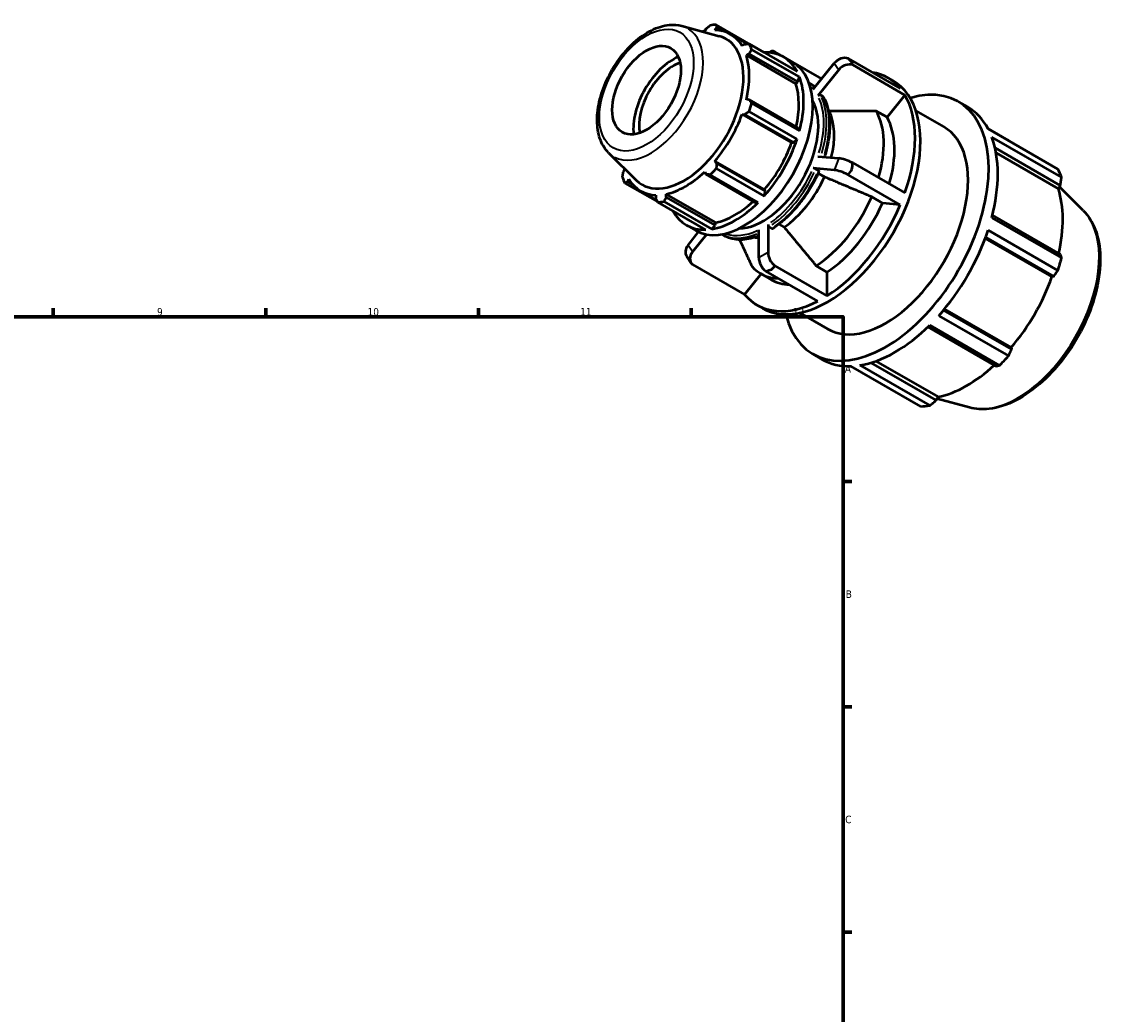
# Model space of a CAD drawing. Header units: millimetres. Extents: x -33 to 931, y 0 to 671.
# Tile 4 of 4: x 550 to 908, y 344 to 671. Entities that reach past the tile are written whole.
import ezdxf

# ---------------------------------------------------------------- set-up
doc = ezdxf.new("R2010")
doc.units = ezdxf.units.MM
for name, color, linetype, lineweight in [('Border (ISO)', 7, 'Continuous', 70), ('Visible (ISO)', 7, 'Continuous', 50), ('Visible Narrow (ISO)', 7, 'Continuous', 35)]:
    doc.layers.add(name, color=color, linetype=linetype, lineweight=lineweight)
doc.styles.add('Note Text (ISO)', font='tahoma.ttf')

# ---------------------------------------------------------------- blocks, each defined once
blk = doc.blocks.new('Borders Default Border')
at = {"layer": 'Border (ISO)'}
for p, q in [((560.67, 574), (560.67, 576.9)), ((630.75, 574), (630.75, 576.9)), ((700.83, 574), (700.83, 576.9)), ((770.92, 574), (770.92, 576.9)), ((821, 519.75), (823.9, 519.75)), ((821, 445.5), (823.9, 445.5)), ((821, 371.25), (823.9, 371.25))]:
    blk.add_line(p, q, dxfattribs=at)
at = {"layer": 'Border (ISO)', "flags": 128}
blk.add_lwpolyline([(20, 20), (20, 574), (821, 574), (821, 20), (20, 20)], dxfattribs=at)
at = {"layer": 'Border (ISO)', "color": 232, "true_color": 0xca0064, "char_height": 2.5, "attachment_point": 7, "style": 'Note Text (ISO)'}
for s, insert in [('9', (594.88, 574.35)), ('10', (664.29, 574.35)), ('11', (734.37, 574.4)), ('12', (804.46, 574.4)), ('A', (821.59, 555.62)), ('B', (821.89, 481.37)), ('C', (821.73, 407.08))]:
    blk.add_mtext(s, dxfattribs=dict(at, insert=insert))

msp = doc.modelspace()

# ---------------------------------------------------------------- linework, layer by layer
at = {"layer": 'Visible (ISO)'}
for p, q in [((767.83, 669.872), (780.183, 666.522)), ((775.82, 668.887), (775.396, 668.148)), ((778.785, 668.477), (779.319, 669.227)), ((795.018, 661.126), (779.22, 670.224)), ((779.319, 669.227), (781.132, 668.182)), ((789.444, 663.908), (783.919, 667.09)), ((788.556, 663.866), (787.734, 663.284)), ((790.055, 663.936), (805.854, 654.838)), ((806.672, 653.025), (790.873, 662.123)), ((789.137, 660.174), (790.005, 660.656)), ((805.451, 650.78), (789.137, 660.174)), ((790.005, 660.656), (806.098, 651.388)), ((795.038, 661.066), (795.018, 661.126)), ((796.662, 661.081), (797.07, 661.315)), ((814, 652.438), (798.537, 661.342)), ((801.35, 659.637), (804.367, 657.899)), ((822.697, 659.128), (839.875, 649.235)), ((811.203, 648.96), (818.111, 657.549)), ((819.619, 655.397), (812.711, 646.808)), ((841.384, 647.083), (824.205, 656.975)), ((805.451, 650.78), (806.098, 651.388)), ((806.098, 651.388), (806.672, 653.025)), ((809.758, 651.102), (810.449, 650.704)), ((835.766, 652.742), (837.533, 651.724)), ((790.005, 645.551), (789.137, 645.541)), ((806.098, 636.284), (790.005, 645.551)), ((790.873, 644.406), (806.672, 635.308)), ((814.419, 646.539), (813.557, 647.036)), ((841.384, 647.083), (835.496, 639.762)), ((859.021, 644.89), (862.038, 643.152)), ((787.734, 640.815), (788.556, 640.672)), ((804.047, 631.421), (787.734, 640.815)), ((788.556, 640.672), (804.649, 631.405)), ((805.854, 632.553), (790.055, 641.651)), ((816.38, 641.722), (816.191, 641.831)), ((835.496, 639.762), (831.96, 641.798)), ((845.053, 641.855), (854.23, 636.571)), ((806.672, 635.308), (806.098, 636.284)), ((875.555, 632.133), (868.737, 636.059)), ((868.793, 635.954), (891.808, 622.7)), ((893.035, 619.981), (870.02, 633.235)), ((804.047, 631.421), (804.649, 631.405)), ((804.649, 631.405), (805.854, 632.553)), ((871.102, 629.661), (892.616, 617.272)), ((743.735, 628.029), (752.833, 619.027)), ((812.711, 626.873), (819.619, 626.239)), ((871.445, 627.991), (891.975, 616.169)), ((748.998, 622.427), (748.571, 621.691)), ((795.098, 615.92), (778.785, 625.315)), ((779.319, 624.672), (778.785, 625.315)), ((779.22, 622.883), (795.018, 613.786)), ((795.411, 615.405), (779.319, 624.672)), ((818.111, 622.35), (811.203, 622.983)), ((812.911, 622.19), (812.048, 622.686)), ((824.205, 624.721), (841.384, 614.829)), ((750.02, 618.481), (750.402, 619.317)), ((775.396, 621.74), (775.82, 620.982)), ((775.82, 620.982), (791.913, 611.715)), ((793.043, 611.702), (777.244, 620.8)), ((814.872, 620.079), (812.792, 621.276)), ((839.875, 610.939), (822.697, 620.832)), ((749.11, 618.072), (759.91, 611.853)), ((751.79, 617.462), (750.02, 618.481)), ((759.631, 612.393), (754.217, 615.511)), ((795.018, 613.786), (795.411, 615.405)), ((795.411, 615.405), (795.098, 615.92)), ((892.616, 617.272), (891.975, 616.169)), ((900.137, 609.083), (892.34, 616.797)), ((759.351, 614.124), (759.258, 613.12)), ((775.744, 602.686), (759.945, 611.784)), ((761.921, 611.976), (777.719, 602.878)), ((779.053, 605.058), (762.74, 614.452)), ((762.756, 613.459), (762.74, 614.452)), ((778.849, 604.192), (762.756, 613.459)), ((791.913, 611.715), (793.043, 611.702)), ((833.987, 611.479), (830.452, 613.515)), ((839.875, 610.939), (833.987, 611.479)), ((777.719, 602.878), (778.849, 604.192)), ((778.849, 604.192), (779.053, 605.058)), ((796.271, 604.417), (796.271, 595.194)), ((799.878, 604.521), (801.574, 603.544)), ((870.02, 606.66), (893.035, 593.406)), ((892.616, 594.616), (870.237, 607.503)), ((769.412, 604.175), (772.429, 602.438)), ((769.905, 597.611), (773.392, 601.947)), ((775.988, 601.146), (771.413, 595.459)), ((781.014, 601.187), (781.705, 600.789)), ((793.254, 593.457), (793.254, 602.679)), ((796.723, 603.631), (797.586, 603.135)), ((891.808, 589.273), (868.793, 602.527)), ((867.841, 599.816), (889.87, 587.13)), ((867.992, 600.225), (890.442, 587.297)), ((770.984, 591.691), (769.476, 593.843)), ((771.361, 591.269), (788.54, 581.377)), ((798.537, 590.792), (815.716, 580.9)), ((812.18, 590.797), (815.716, 588.761)), ((794.002, 588.169), (788.54, 581.377)), ((793.904, 588.225), (797.44, 586.189)), ((812.699, 579.162), (795.52, 589.055)), ((815.716, 588.761), (815.716, 580.9)), ((890.442, 587.297), (889.87, 587.13)), ((792.649, 577.87), (794.417, 576.852)), ((876.586, 563.297), (854.137, 576.225)), ((854.419, 576.565), (876.446, 563.88)), ((806.727, 575.302), (815.904, 570.017)), ((852.54, 574.376), (875.555, 561.122)), ((848.962, 570.648), (871.338, 557.762)), ((872.592, 557.997), (849.577, 571.25)), ((811.114, 561.698), (814.131, 559.96)), ((876.446, 563.88), (876.586, 563.297)), ((846.643, 544.473), (823.628, 557.727)), ((826.591, 558.014), (849.607, 544.761)), ((851.742, 546.478), (830.241, 558.86)), ((831.868, 559.398), (852.379, 547.586)), ((852.379, 547.586), (851.742, 546.478)), ((862.721, 544.109), (852.045, 547.004))]:
    msp.add_line(p, q, dxfattribs=at)
for centre, major_axis, ratio, start_param, end_param in [((769.582, 641.004), (15.969, 27.731), 0.5780931, 0.3435016, 0.4380292), ((768.599, 641.57), (13.833, 24.021), 0.5780931, 2.9904271, 6.4343509), ((769.068, 641.3), (-14.851, -25.79), 0.5780931, 3.6196245, 3.6519601), ((769.068, 641.3), (14.851, 25.79), 0.5780931, 5.975819, 6.5866842), ((769.582, 641.004), (15.969, 27.731), 0.5780931, 5.8412887, 5.9358163), ((798.986, 657.988), (-1.916, 3.328), 0.5780931, 5.6655962, 6.4584133), ((765.064, 643.606), (9.31, 16.168), 0.5780931, 0.6594846, 2.482108), ((788.398, 630.169), (-15.969, -27.731), 0.5780931, 0, 3.1415926), ((769.068, 641.3), (14.851, 25.79), 0.5780931, 5.1904208, 5.8012861), ((785.381, 631.906), (15.969, 27.731), 0.5780931, 5.9358163, 6.6266869), ((820.826, 655.986), (-3.145, -2.204), 0.7877574, 3.6600483, 5.0649693), ((765.064, 643.606), (7.985, 13.865), 0.5780931, 0.583996, 2.5575967), ((822.335, 653.834), (3.145, 2.204), 0.7877574, 0.5184556, 1.9233766), ((814.207, 615.306), (21.558, 37.436), 0.5780931, 6.068855, 6.4975156), ((815.975, 614.288), (21.558, 37.436), 0.5780931, 3.1415926, 6.2831853), ((835.067, 603.294), (23.954, 41.596), 0.5780931, 2.5986779, 6.8261001), ((785.381, 631.906), (14.851, 25.79), 0.5780931, 5.2072079, 5.8012861), ((785.381, 631.906), (15.969, 27.731), 0.5780931, 5.1504181, 5.8412887), ((794.762, 626.504), (12.775, 22.185), 0.5780931, 3.4659137, 5.9588642), ((769.582, 641.004), (-15.969, -27.731), 0.5780931, 1.9142979, 2.0088255), ((814.207, 615.306), (21.558, 37.436), 0.5780931, 5.0216575, 5.9700494), ((769.068, 641.3), (14.851, 25.79), 0.5780931, 4.4050227, 5.0158879), ((800.065, 623.45), (12.725, 22.098), 0.5780931, 5.1637544, 5.9356942), ((810.672, 617.342), (16.767, 29.117), 0.5780931, 5.1144572, 5.9559174), ((838.084, 601.556), (23.954, 41.596), 0.5780931, 5.9358163, 6.2831853), ((835.067, 603.294), (19.163, 33.277), 0.5780931, 3.1415926, 6.2831853), ((814.207, 615.306), (16.767, 29.117), 0.5780931, 5.1144572, 5.9559174), ((838.084, 601.556), (-23.954, -41.596), 0.5780931, 2.0088255, 2.6996961), ((785.381, 631.906), (15.969, 27.731), 0.5780931, 4.36502, 5.0558906), ((785.381, 631.906), (14.851, 25.79), 0.5780931, 4.4050227, 5.0158879), ((822.335, 624.676), (-3.58, 1.389), 0.2096643, 4.245676, 5.650597), ((769.068, 641.3), (-14.851, -25.79), 0.5780931, 5.7728178, 5.8012861), ((769.582, 641.004), (-15.969, -27.731), 0.5780931, 1.1288997, 1.2234273), ((820.826, 620.786), (3.58, -1.389), 0.2096643, 1.1040833, 2.5090043), ((861.099, 588.303), (23.954, 41.596), 0.5780931, 5.8412887, 5.9358163), ((769.582, 641.004), (-15.969, -27.731), 0.5780931, 5.8412887, 5.9358163), ((769.068, 641.3), (-14.851, -25.79), 0.5780931, 5.975819, 6.5866842), ((769.068, 641.3), (14.851, 25.79), 0.5780931, 3.6196245, 4.2304897), ((800.065, 623.45), (-12.725, -22.098), 0.5780931, 0.8672225, 1.746904), ((861.871, 587.858), (-22.277, -38.684), 0.5780931, 2.0656152, 2.6596934), ((769.582, 641.004), (-15.969, -27.731), 0.5780931, 0.3435016, 0.4380292), ((785.381, 631.906), (15.969, 27.731), 0.5780931, 3.5796218, 4.2704924), ((785.381, 631.906), (14.851, 25.79), 0.5780931, 3.6196245, 4.213542), ((810.672, 617.342), (-16.767, -29.117), 0.5780931, 0.8469993, 1.7671272), ((814.207, 615.306), (-16.767, -29.117), 0.5780931, 0.8469993, 1.7671272), ((785.381, 631.906), (-15.969, -27.731), 0.5780931, 5.9396837, 6.6266869), ((814.207, 615.306), (-21.558, -37.436), 0.5780931, 0.8328673, 1.7812592), ((838.084, 601.556), (-23.954, -41.596), 0.5780931, 1.2234273, 1.9142979), ((772.62, 596.047), (-3.145, -2.204), 0.7877574, 5.0649693, 6.2831853), ((800.065, 623.45), (-12.725, -22.098), 0.5780931, 0.3138162, 0.3960694), ((774.129, 593.895), (-3.145, -2.204), 0.7877574, 5.0649693, 6.4698903), ((798.986, 593.63), (-1.916, 3.328), 0.5780931, 0.7873319, 2.1922529), ((810.672, 617.342), (-16.767, -29.117), 0.5780931, 6.082987, 6.5856977), ((795.969, 591.893), (1.916, -3.328), 0.5780931, 3.9289245, 5.3338455), ((861.099, 588.303), (-23.954, -41.596), 0.5780931, 1.9142979, 2.0088255), ((861.871, 587.858), (-22.277, -38.684), 0.5780931, 1.26343, 1.8742952), ((814.207, 615.306), (-16.767, -29.117), 0.5780931, 0, 0.3025124), ((814.207, 615.306), (-21.558, -37.436), 0.5780931, 6.068855, 7.017247), ((838.084, 601.556), (-23.954, -41.596), 0.5780931, 0.4380292, 1.1288997), ((838.084, 601.556), (-23.954, -41.596), 0.5780931, 0, 0.3435016), ((861.871, 587.858), (-22.277, -38.684), 0.5780931, 0.4780318, 1.0719493), ((861.099, 588.303), (-23.954, -41.596), 0.5780931, 1.1288997, 1.2234273), ((861.099, 588.303), (-23.954, -41.596), 0.5780931, 0.3435016, 0.4380292)]:
    msp.add_ellipse(centre, major_axis=major_axis, ratio=ratio, start_param=start_param, end_param=end_param, dxfattribs=at)
msp.add_ellipse((756.225, 648.696), major_axis=(7.985, 13.865), ratio=0.5780931, dxfattribs=at)
for points, knots in [([(743.735, 628.029), (742.611, 629.141), (741.739, 630.519), (740.426, 633.804), (740.053, 635.761), (739.883, 640.059), (740.128, 642.422), (741.214, 647.228), (742.055, 649.67), (744.232, 654.39), (745.563, 656.667), (748.593, 660.855), (750.291, 662.765), (753.918, 666.037), (755.849, 667.396), (759.787, 669.385), (761.799, 670.017), (765.165, 670.323), (766.536, 670.223), (767.83, 669.872)], [4.0762227, 4.0762227, 4.0762227, 4.0762227, 4.353117, 4.353117, 4.6677393, 4.6677393, 5.0040872, 5.0040872, 5.3403437, 5.3403437, 5.6742057, 5.6742057, 6.0081628, 6.0081628, 6.344598, 6.344598, 6.6804938, 6.6804938, 6.9154842, 6.9154842, 6.9154842, 6.9154842]), ([(810.449, 650.704), (810.64, 650.595), (810.827, 650.479), (811.193, 650.235), (811.372, 650.107), (811.644, 649.898), (811.739, 649.822), (811.834, 649.745)], [0.783464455, 0.783464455, 0.783464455, 0.783464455, 0.821371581, 0.821371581, 0.859278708, 0.859278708, 0.880217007, 0.880217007, 0.880217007, 0.880217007]), ([(813.557, 647.036), (813.501, 647.068), (813.424, 647.092), (813.284, 647.105), (813.196, 647.097), (813.048, 647.057), (812.962, 647.018), (812.83, 646.932), (812.76, 646.868), (812.711, 646.808)], [0, 0, 0, 0, 0.023674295, 0.023674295, 0.047381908, 0.047381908, 0.071130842, 0.071130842, 0.094915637, 0.094915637, 0.094915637, 0.094915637]), ([(814.574, 646.382), (814.57, 646.389), (814.567, 646.396), (814.53, 646.455), (814.475, 646.507), (814.419, 646.539)], [-0.026531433, -0.026531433, -0.026531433, -0.026531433, -0.023674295, -0.023674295, 0, 0, 0, 0]), ([(814.574, 646.382), (815.118, 645.391), (815.557, 644.292), (816.216, 641.915), (816.436, 640.637), (816.657, 637.942), (816.657, 636.525), (816.439, 633.596), (816.221, 632.084), (815.631, 629.268), (815.29, 627.972), (814.881, 626.674)], [1.12149554, 1.12149554, 1.12149554, 1.12149554, 1.30111383, 1.30111383, 1.48073212, 1.48073212, 1.66035042, 1.66035042, 1.83996871, 1.83996871, 1.98936112, 1.98936112, 1.98936112, 1.98936112]), ([(812.048, 622.686), (811.992, 622.719), (811.915, 622.757), (811.775, 622.82), (811.687, 622.855), (811.54, 622.907), (811.454, 622.933), (811.321, 622.966), (811.251, 622.979), (811.203, 622.983)], [0, 0, 0, 0, 0.023674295, 0.023674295, 0.047381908, 0.047381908, 0.071130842, 0.071130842, 0.094915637, 0.094915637, 0.094915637, 0.094915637]), ([(813.114, 621.993), (813.117, 622), (813.118, 622.008), (813.111, 622.036), (813.087, 622.065), (813.021, 622.121), (812.967, 622.157), (812.911, 622.19)], [-0.057195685, -0.057195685, -0.057195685, -0.057195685, -0.047381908, -0.047381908, -0.023674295, -0.023674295, 0, 0, 0, 0]), ([(813.115, 621.993), (812.434, 620.447), (811.664, 618.922), (809.97, 615.957), (809.045, 614.518), (807.07, 611.773), (806.019, 610.467), (803.824, 608.028), (802.68, 606.895), (800.333, 604.838), (799.13, 603.915), (797.916, 603.11)], [2.16922896, 2.16922896, 2.16922896, 2.16922896, 2.34876808, 2.34876808, 2.52830719, 2.52830719, 2.70784631, 2.70784631, 2.88738542, 2.88738542, 3.06692454, 3.06692454, 3.06692454, 3.06692454]), ([(900.137, 609.083), (901.865, 607.372), (903.208, 605.214), (905.162, 600.065), (905.698, 597.01), (905.856, 590.337), (905.44, 586.698), (903.701, 579.286), (902.379, 575.514), (898.979, 568.21), (896.905, 564.679), (892.203, 558.188), (889.576, 555.229), (883.999, 550.169), (881.048, 548.071), (875.081, 544.988), (872.061, 544.001), (866.913, 543.426), (864.744, 543.56), (862.721, 544.109)], [0.9346301, 0.9346301, 0.9346301, 0.9346301, 1.2252108, 1.2252108, 1.5438212, 1.5438212, 1.8747136, 1.8747136, 2.2049154, 2.2049154, 2.5336007, 2.5336007, 2.8623653, 2.8623653, 3.1927374, 3.1927374, 3.5233584, 3.5233584, 3.7738915, 3.7738915, 3.7738915, 3.7738915]), ([(796.271, 604.417), (796.271, 604.352), (796.284, 604.268), (796.326, 604.124), (796.364, 604.038), (796.443, 603.901), (796.498, 603.825), (796.602, 603.716), (796.667, 603.663), (796.723, 603.631)], [-0.094915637, -0.094915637, -0.094915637, -0.094915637, -0.071130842, -0.071130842, -0.047381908, -0.047381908, -0.023674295, -0.023674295, 0, 0, 0, 0]), ([(793.254, 600.641), (792.834, 600.475), (792.415, 600.324), (791.048, 599.884), (790.108, 599.664), (788.268, 599.401), (787.368, 599.358), (785.626, 599.455), (784.784, 599.594), (783.18, 600.057), (782.417, 600.379), (781.705, 600.789)], [3.29584842, 3.29584842, 3.29584842, 3.29584842, 3.35794934, 3.35794934, 3.49972628, 3.49972628, 3.64150322, 3.64150322, 3.78328017, 3.78328017, 3.92505711, 3.92505711, 3.92505711, 3.92505711]), ([(797.586, 603.135), (797.642, 603.102), (797.707, 603.08), (797.81, 603.07), (797.866, 603.081), (797.909, 603.106), (797.913, 603.108), (797.916, 603.11)], [0, 0, 0, 0, 0.023674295, 0.023674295, 0.047381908, 0.047381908, 0.049491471, 0.049491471, 0.049491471, 0.049491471])]:
    msp.add_open_spline(points, degree=3, knots=knots, dxfattribs=at)
for points, weights in [([(775.82, 668.887), (776.515, 669.45), (777.244, 670.032)], [1.00223592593, 1.00152620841, 1]), ([(779.22, 670.224), (779.267, 669.717), (779.319, 669.227)], [1, 1.00152620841, 1.00223592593]), ([(788.556, 663.866), (789.288, 663.902), (790.055, 663.936)], [1.00223592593, 1.00152620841, 1]), ([(790.873, 662.123), (790.428, 661.376), (790.005, 660.656)], [1, 1.00152620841, 1.00223592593]), ([(790.005, 645.551), (790.428, 644.992), (790.873, 644.406)], [1.00223592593, 1.00152620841, 1]), ([(790.055, 641.651), (789.288, 641.153), (788.556, 640.672)], [1, 1.00152620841, 1.00223592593]), ([(831.96, 641.798), (823.099, 641.757), (816.38, 641.722)], [1, 1.00957818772, 1]), ([(875.608, 632.029), (875.582, 632.081), (875.555, 632.133)], [1.00011810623, 1.00006009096, 1]), ([(779.319, 624.672), (779.267, 623.798), (779.22, 622.883)], [1.00223592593, 1.00152620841, 1]), ([(748.292, 619.885), (748.432, 620.808), (748.571, 621.691)], [1, 1.00152620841, 1.00223592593]), ([(777.244, 620.8), (776.515, 620.895), (775.82, 620.982)], [1, 1.00152620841, 1.00223592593]), ([(830.452, 613.515), (821.59, 617.249), (814.872, 620.079)], [1, 1.00957818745, 1]), ([(892.616, 617.272), (892.826, 618.597), (893.035, 619.981)], [1.00156727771, 1.0011920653, 1]), ([(750.02, 618.481), (749.572, 618.282), (749.11, 618.072)], [1.00223592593, 1.00152620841, 1]), ([(759.945, 611.784), (759.592, 612.467), (759.258, 613.12)], [1, 1.00152620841, 1.00223592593]), ([(762.756, 613.459), (762.344, 612.734), (761.921, 611.976)], [1.00223592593, 1.00152620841, 1]), ([(801.574, 603.544), (806.146, 598.046), (812.18, 590.797)], [1, 1.00957818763, 1]), ([(786.924, 599.39), (788.722, 595.464), (790.892, 590.734)], [1.00420513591, 1.00646140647, 1]), ([(893.035, 593.406), (892.826, 594.021), (892.616, 594.616)], [1, 1.0011920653, 1.00156727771]), ([(890.442, 587.297), (891.116, 588.263), (891.808, 589.273)], [1.00156727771, 1.0011920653, 1]), ([(875.555, 561.122), (876.085, 562.229), (876.586, 563.297)], [1, 1.0011920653, 1.00156727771]), ([(871.338, 557.762), (871.957, 557.875), (872.592, 557.997)], [1.00156727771, 1.0011920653, 1]), ([(849.607, 544.761), (850.701, 545.634), (851.742, 546.478)], [1, 1.0011920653, 1.00156727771])]:
    msp.add_rational_spline(points, weights, degree=2, dxfattribs=at)
for points in [[(823.932, 657.833), (823.541, 658.267), (823.128, 658.701), (822.697, 659.128)], [(824.205, 656.975), (824.122, 657.282), (824.031, 657.568), (823.932, 657.833)], [(822.697, 620.832), (823.128, 621.405), (823.541, 621.968), (823.932, 622.515)], [(823.932, 622.515), (824.031, 623.231), (824.122, 623.969), (824.205, 624.721)], [(797.477, 589.622), (797.82, 589.987), (798.174, 590.378), (798.537, 590.792)], [(795.52, 589.055), (796.188, 589.235), (796.844, 589.425), (797.477, 589.622)]]:
    msp.add_open_spline(points, degree=3, dxfattribs=at)
at = {"layer": 'Visible Narrow (ISO)'}
for p, q in [((818.186, 657.442), (819.544, 655.505)), ((819.544, 626.045), (818.186, 622.544)), ((771.338, 595.566), (769.98, 597.503)), ((796.12, 595.107), (793.404, 593.543))]:
    msp.add_line(p, q, dxfattribs=at)
msp.add_ellipse((756.225, 648.696), major_axis=(10.967, 19.044), ratio=0.5780931, dxfattribs=at)
for centre, major_axis, start_param, end_param in [((757.625, 647.89), (-12.187, -21.163), 0.0210306, 3.1205621), ((795.215, 626.243), (14.372, 24.958), 6.131357, 6.2638113), ((794.762, 626.504), (14.053, 24.403), 6.0998031, 6.1811756), ((796.077, 625.747), (14.372, 24.958), 6.1872978, 6.2781386), ((794.762, 626.504), (14.053, 24.403), 5.0928617, 5.8988451), ((795.215, 626.243), (14.372, 24.958), 5.0990224, 5.9007688), ((796.077, 625.747), (14.372, 24.958), 5.1136773, 5.9015401), ((794.762, 626.504), (-14.053, -24.403), 0.9040715, 1.7100549), ((795.215, 626.243), (14.372, 24.958), 4.0441448, 4.853167), ((796.077, 625.747), (-14.372, -24.958), 0.9025521, 1.7115743), ((878.568, 578.243), (18.924, 32.862), 3.4347213, 5.9900566), ((795.215, 626.243), (-14.372, -24.958), 0.0457656, 0.6532685), ((794.762, 626.504), (-14.053, -24.403), 0.1279963, 0.677127), ((796.077, 625.747), (-14.372, -24.958), 0.0322179, 0.6121409)]:
    msp.add_ellipse(centre, major_axis=major_axis, ratio=0.5780931, start_param=start_param, end_param=end_param, dxfattribs=at)

# ---------------------------------------------------------------- block references
msp.add_blockref('Borders Default Border', (0, 0))

doc.saveas('drawing.dxf')
